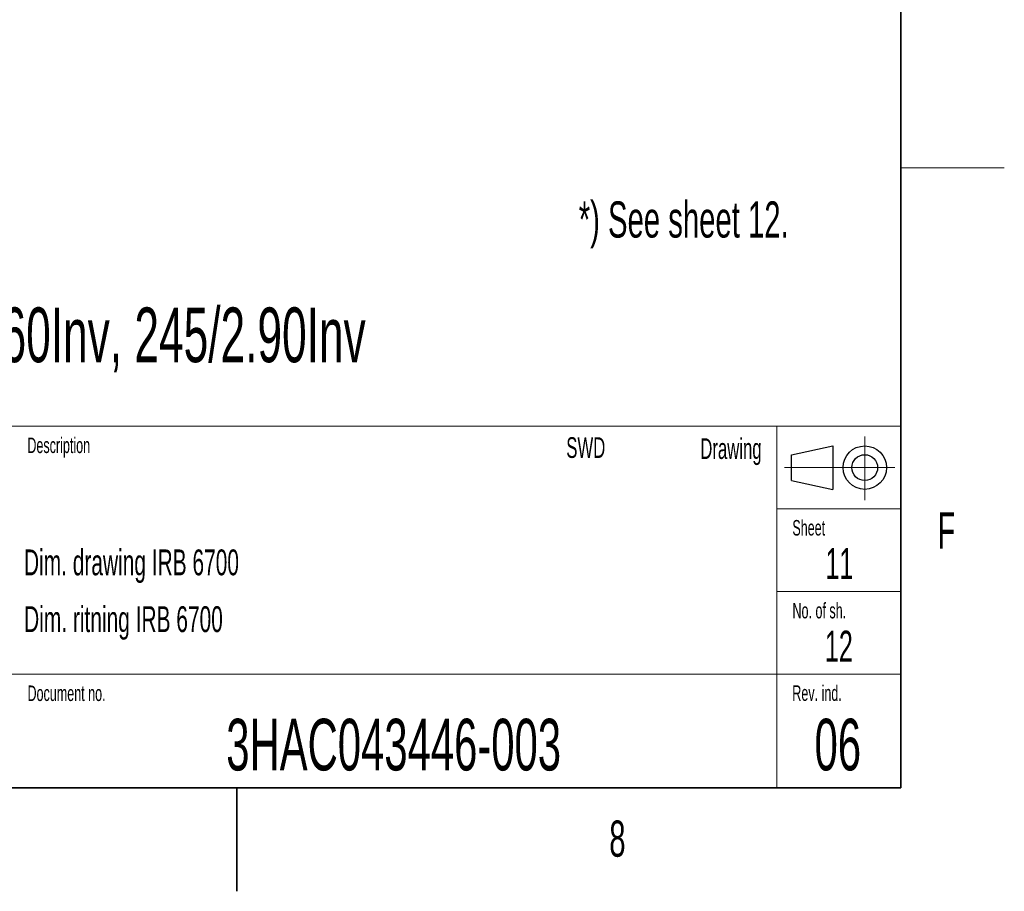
# Model space of a CAD drawing. Header units: millimetres. Extents: x 0 to 11920, y 0 to 8400.
# Tile 57 of 120: x 10015 to 11920, y 0 to 1687. Entities that reach past the tile are written whole.
import ezdxf

# ---------------------------------------------------------------- set-up
doc = ezdxf.new("R2010")
doc.units = ezdxf.units.MM
doc.header["$LTSCALE"] = 20
doc.linetypes.add('CENTERX2', pattern=[20.32, 12.7, -2.54, 2.54, -2.54])
doc.layers.add('SVART_TEXT', color=7, linetype='Continuous')
doc.styles.add('SLDTEXTSTYLE0', font='TXT', dxfattribs={"width": 0.605})

msp = doc.modelspace()

# ---------------------------------------------------------------- linework, layer by layer
at = {"color": 7, "linetype": 'Continuous', "lineweight": 35}
for p, q in [((11720, 8200), (11720, 200)), ((400, 200), (11720, 200)), ((10435, 200), (10435, 0))]:
    msp.add_line(p, q, dxfattribs=at)
at = {"color": 7, "linetype": 'Continuous', "lineweight": 18}
for p, q in [((11720, 1400), (11920, 1400)), ((8060, 900), (11720, 900)), ((11480, 900), (11480, 200)), ((11480, 740), (11720, 740)), ((11480, 580), (11720, 580)), ((8060, 420), (11720, 420))]:
    msp.add_line(p, q, dxfattribs=at)
at = {"color": 7, "linetype": 'CENTERX2', "lineweight": 18}
for p, q in [((11650, 880.033625), (11650, 756.876638)), ((11494.590902, 820), (11707.923852, 820))]:
    msp.add_line(p, q, dxfattribs=at)
at = {"color": 7, "linetype": 'Continuous', "lineweight": 25}
for p, q in [((11508, 845), (11588, 862)), ((11588, 862), (11588, 778)), ((11508, 795), (11508, 845)), ((11508, 795), (11588, 778))]:
    msp.add_line(p, q, dxfattribs=at)
for radius in [42, 25]:
    msp.add_circle((11650, 820), radius, dxfattribs=at)

# ---------------------------------------------------------------- texts
at = {"color": 7, "linetype": 'Continuous', "lineweight": 0, "style": 'SLDTEXTSTYLE0'}
for s, insert, char_height, attachment_point in [('Description', (10030.005995, 878.222771), 30, 1), ('SWD', (11148.083624, 878.829682), 40, 3), ('Drawing', (11450.49998, 876.824574), 40, 3), ('F', (11790.625204, 733.427455), 70, 1), ('Sheet', (11509.978769, 718.609807), 30, 1), ('Dim. drawing IRB 6700', (10023.45607, 661.637288), 50, 1), ('11', (11600.995436, 664.376174), 60, 2), ('Dim. ritning IRB 6700', (10023.722365, 551.793491), 50, 1), ('No. of sh.', (11510.167899, 558.306524), 30, 1), ('12', (11599.931372, 504.355507), 60, 2), ('Rev. ind.', (11509.848162, 398.603066), 30, 1), ('Document no.', (10030.263517, 398.35014), 30, 1), ('3HAC043446-003', (10738.650039, 333.915657), 100, 2), ('06', (11597.92326, 334.009166), 100, 2), ('8', (11155.788637, 136.992113), 70, 1)]:
    msp.add_mtext(s, dxfattribs=dict(at, insert=insert, char_height=char_height, attachment_point=attachment_point))
at = {"layer": 'SVART_TEXT', "attachment_point": 1, "style": 'SLDTEXTSTYLE0'}
for s, insert, char_height in [('*) See sheet 12.', (11096.745278, 1335.271204), 70), ('IRB 6700-300/2.60Inv, 245/2.90Inv', (9356.488583, 1129.912927), 105.83333333)]:
    msp.add_mtext(s, dxfattribs=dict(at, insert=insert, char_height=char_height))

doc.saveas('drawing.dxf')
